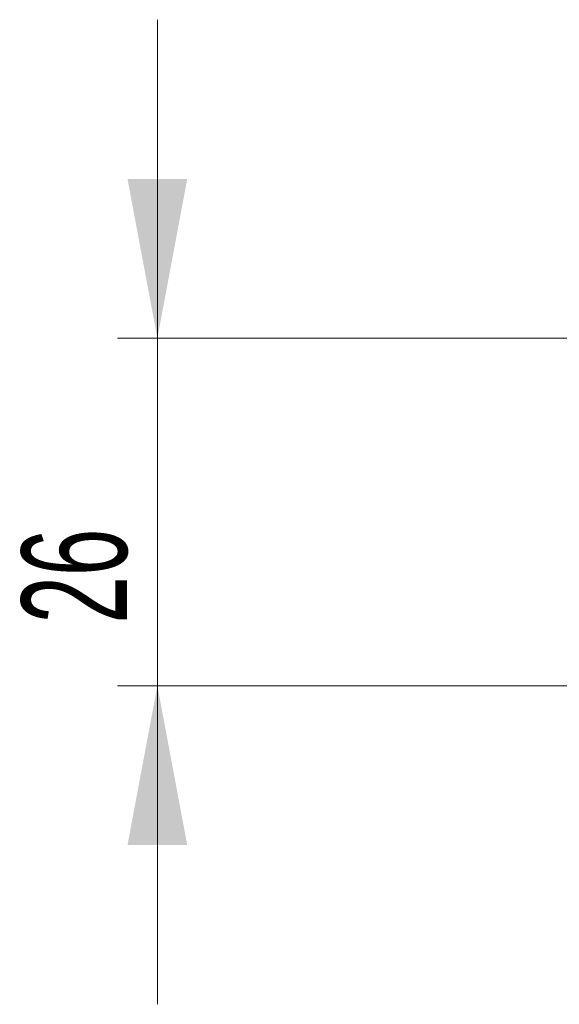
# Model space of a CAD drawing. Header units: millimetres. Extents: x 77 to 844, y 185 to 568.
# Tile 10 of 13: x 746 to 787, y 397 to 471. Entities that reach past the tile are written whole.
import ezdxf

# ---------------------------------------------------------------- set-up
doc = ezdxf.new("R2010")
doc.units = ezdxf.units.MM
doc.header["$LTSCALE"] = 3
doc.styles.add('SLDTEXTSTYLE0', font='TXT', dxfattribs={"width": 0.605})
doc.dimstyles.new('SLDDIMSTYLE4', dxfattribs={"dimtxt": 7.704956, "dimasz": 12, "dimexe": 0, "dimexo": 0.0625, "dimgap": 1.926239, "dimtad": 1, "dimdec": 0, "dimrnd": 1e-09, "dimzin": 12, "dimdsep": 46, "dimtxsty": 'SLDTEXTSTYLE0', "dimsah": 1, "dimcen": 0.09, "dimadec": 0, "dimazin": 3, "dimtfac": 1, "dimtdec": 0, "dimtmove": 0, "dimatfit": 0, "dimfxl": 1, "dimfrac": 2, "dimtolj": 1, "dimtzin": 12, "dimarcsym": 0})

# ---------------------------------------------------------------- blocks, each defined once
blk = doc.blocks.new('*D10')
at = {"color": 7, "linetype": 'Continuous', "lineweight": 0}
for p, q in [((756.448, 446.792), (756.448, 470.792)), ((796.7, 446.792), (753.448, 446.792)), ((756.448, 446.792), (756.448, 420.622)), ((796.7, 420.622), (753.448, 420.622)), ((756.448, 420.622), (756.448, 396.622))]:
    blk.add_line(p, q, dxfattribs=at)
for points in [[(756.448, 446.792), (758.698, 458.792), (754.198, 458.792)], [(756.448, 420.622), (754.198, 408.622), (758.698, 408.622)]]:
    blk.add_solid(points, dxfattribs=at)
at = {"color": 7, "linetype": 'Continuous', "lineweight": 0, "insert": (746.216, 425.309, 0.1), "char_height": 7.9375, "attachment_point": 1, "rotation": 90, "style": 'SLDTEXTSTYLE0'}
blk.add_mtext('26', dxfattribs=at)

msp = doc.modelspace()

# ---------------------------------------------------------------- dimensions: what is measured, and where the dimension line sits
at = {"color": 7, "linetype": 'Continuous', "lineweight": 0}
dim = msp.add_linear_dim(base=(756.448, 420.622), p1=(799.7, 446.792), p2=(799.7, 420.622), angle=90, dimstyle='SLDDIMSTYLE4', dxfattribs=at)
dim.commit()
dim.dimension.update_dxf_attribs({"geometry": '*D10', "text_midpoint": (756.448, 434.716), "dimtype": 160})

doc.saveas('drawing.dxf')
